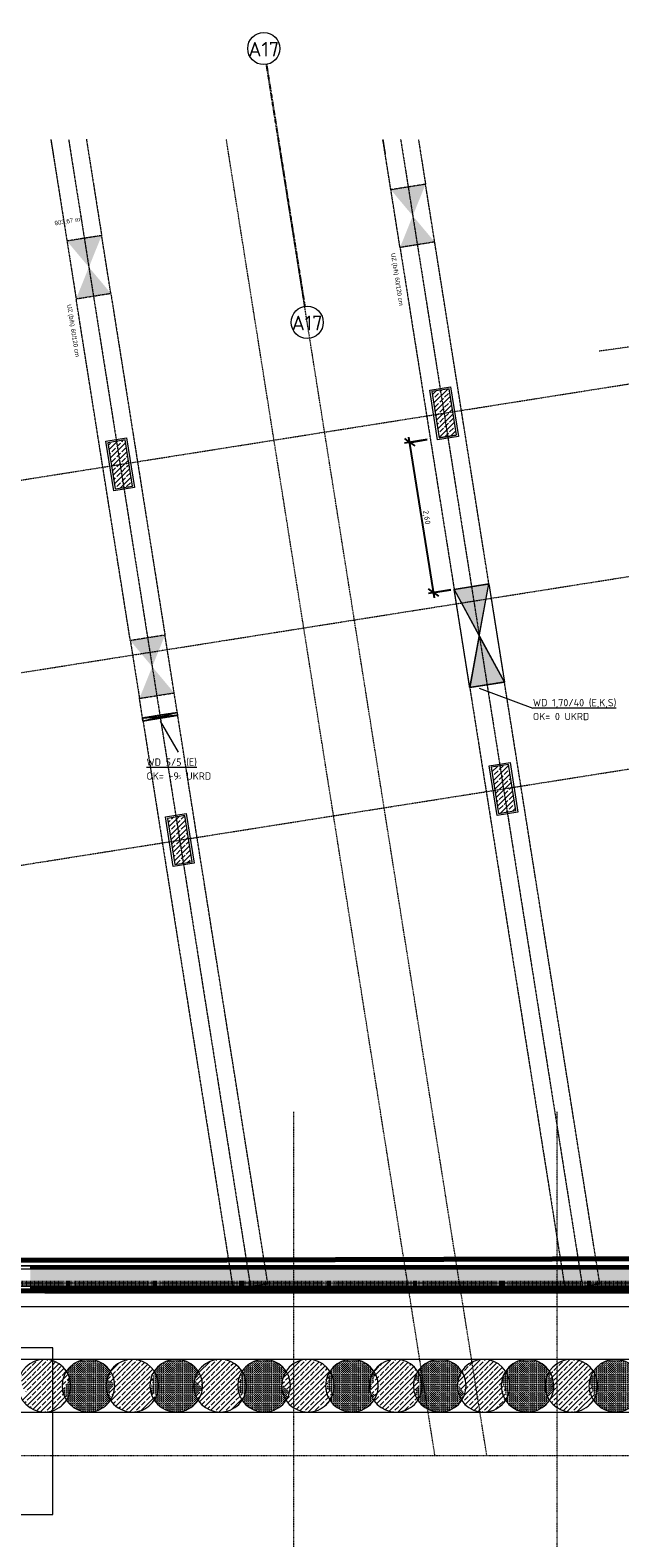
# Model space of a CAD drawing. Header units: millimetres. Extents: x 1523 to 73943, y -91729 to 10268.
# Tile 7 of 39: x 34712 to 44782, y -71126 to -45360. Entities that reach past the tile are written whole.
import ezdxf

# ---------------------------------------------------------------- set-up
doc = ezdxf.new("R2010")
doc.units = ezdxf.units.MM
for name, pattern in [('_Projekt 07 -  _  -  _  -  _  -', [7.5, 3.5, -2, 0, -2]), ('CAx_nichtHalbton', [20001.0584, 10000, -0.5292, 10000, -0.5292]), ('IMPORT-STRICHPUNKT _7_', [20, 10, -5, 0, -5]), ('IMPORT-VERDECKT _8_', [7.5, 5, -2.5]), ('Rasterlinie', [22.225, 12.7, -3.175, 3.175, -3.175]), ('Verdeckt 2x', [3.572, 2.3813, -1.1907])]:
    doc.linetypes.add(name, pattern=pattern)
for name, color, linetype, lineweight, true_color in [('10 A--Wand außen _ Verbau _Bohrpfahlwand_ _Aktuell_', 7, 'Continuous', 13, 0x656565), ('10 A--Wand außen _ Verbau _modelliert_ _aktuell_', 7, 'Continuous', 13, 0x656565), ('10 VSI--Wärmeschutz _veritkal_', 7, 'Continuous', 13, 0x656565), ('20 A--Fundament', 7, 'Continuous', 13, 0x656565), ('90 A--Achsraster _1_50_', 7, 'IMPORT-STRICHPUNKT _7_', 13, 0x656565), ('97 A--Etiketten _ Träger', 7, 'Continuous', 13, 0x656565), ('AD', 1, 'Continuous', 13, 0xff0000), ('Neubau_10 A--Stütze', 7, 'Continuous', 13, 0x656565), ('Neubau_10 A--Wand außen _tragend_', 7, 'Continuous', 13, 0x656565), ('Neubau_20 A--Bodenplatte', 7, 'Continuous', 13, 0x656565), ('Neubau_20 A--Gründungsbelag', 7, 'Continuous', 13, 0x656565), ('Neubau_30 A--Träger _ Dachkonstruktion', 7, 'IMPORT-VERDECKT _8_', 13, 0x656565), ('Neubau_80 A--Raum', 7, 'Continuous', 13, 0x656565), ('Sockelbeschichtung Sprühnebel', 7, 'Continuous', 13, 0x656565), ('Xref_706_5_--_ÜP_-1_000_16_Übersichtsplan UG_IFC 2025_01_13_dwg', 7, 'Continuous', 13, 0x767676), ('XX', 7, 'Continuous', 18, 0x804040)]:
    doc.layers.add(name, color=color, linetype=linetype, lineweight=lineweight, true_color=true_color)
for name, color, linetype, lineweight in [('AD_Detail', 7, 'Continuous', 13), ('Ax-50_BM-Bem', 7, 'Continuous', 9), ('Ax_BM-Bem', 7, 'Continuous', 9), ('GB_HLS-OBJ', 7, 'Continuous', 18), ('M-EQPM-___-IDEN', 7, 'Continuous', 9), ('S-GRID-____-IDEN', 7, 'Continuous', 9), ('S-GRID-____-OTLN', 7, 'Continuous', 9)]:
    doc.layers.add(name, color=color, linetype=linetype, lineweight=lineweight)
doc.styles.add('Arial', font='arial.ttf', dxfattribs={"height": 75})
doc.styles.add('Arial_1', font='arial.ttf', dxfattribs={"height": 49.5})
doc.styles.add('ISOCPEUR', font='isocpeur.ttf', dxfattribs={"height": 125})
doc.styles.add('ISOCPEUR_1', font='isocpeur.ttf', dxfattribs={"height": 250})
doc.styles.add('ISOCPEUR_2', font='isocpeur.ttf', dxfattribs={"height": 90})
doc.styles.add('ISOCPEUR_3', font='isocpeur.ttf', dxfattribs={"height": 62.5})
doc.dimstyles.new('KI_1_8_mm_Isocpeur__cm_m__Aufrundung_auf_5_mm', dxfattribs={"dimscale": 304.8, "dimtxt": 89.638306, "dimasz": 0.492126, "dimexe": 0.295276, "dimexo": 0.0625, "dimgap": 0.049213, "dimtad": 1, "dimlfac": 0.001, "dimrnd": 0.005, "dimzin": 0, "dimdsep": 46, "dimtxsty": 'ISOCPEUR_2', "dimblk1": 'OBLIQUE', "dimblk2": 'OBLIQUE', "dimsah": 1, "dimcen": 0.09, "dimdle": 0.295276, "dimadec": 0, "dimazin": 0, "dimtfac": 1, "dimtdec": 4, "dimtix": 1, "dimtmove": 0, "dimatfit": 3, "dimfxl": 0.984252, "dimfxlon": 1, "dimtvp": 1, "dimtfill": 1, "dimtolj": 1, "dimtzin": 0, "dimlwd": 25, "dimlwe": 25, "dimarcsym": 2})
pattern_1 = [(131.336, (0, 0), (37.542465, 33.02368), [37.5, -12.5]), (131.336, (-35.283, 2.26), (37.542465, 33.02368), [37.5, -12.5])]
pattern_2 = [(86.336, (0, 0), (-24.948899, 1.597632), []), (176.336, (0, 0), (1.597632, 24.948899), [])]
pattern_3 = [(131.336, (0, 0), (15.016986, 13.2094714), []), (221.336, (0, 0), (-13.2094714, 15.016986), [])]
pattern_4 = [(131.336, (0, 0), (90.10192, 79.25683), []), (131.336, (-45.05, -39.63), (90.10192, 79.25683), [90, -30])]

# ---------------------------------------------------------------- blocks, each defined once
blk = doc.blocks.new('SuD_WD_RB Allgemein - SuD_WD_RB Allgemein-41412691-SuD_-1UG gesamt Plot  - Blatt 9')
at = {"layer": 'AD', "lineweight": 18}
blk.add_hatch(color=256, dxfattribs=at).paths.add_polyline_path([(-600, -850), (0, -850), (-300, 0)])
at = {"layer": 'AD_Detail', "lineweight": 18, "true_color": 0xff0000}
blk.add_hatch(color=1, dxfattribs=at).paths.add_polyline_path([(-300, 0), (0, 850), (-600, 850)])
at = {"layer": 'AD', "color": 7}
for p, q in [((-600, -850), (0, 850)), ((-600, 850), (0, -850)), ((-600, -850), (-600, 850)), ((-600, 850), (0, 850)), ((0, 850), (0, -850)), ((0, -850), (-600, -850))]:
    blk.add_line(p, q, dxfattribs=at)
at = {"layer": 'AD_Detail'}
for p, q in [((0, 850), (-600, 850)), ((-600, 850), (-300, 0)), ((-300, 0), (0, 850)), ((-300, 0), (-600, -850)), ((0, -850), (-300, 0)), ((-600, -850), (0, -850))]:
    blk.add_line(p, q, dxfattribs=at)
blk = doc.blocks.new('SuD_WD_RB Allgemein - SuD_WD_RB Allgemein-38472478-SuD_-1UG gesamt Plot  - Blatt 9')
at = {"layer": 'AD', "lineweight": 18}
blk.add_hatch(color=256, dxfattribs=at).paths.add_polyline_path([(-599, -25), (0, -25), (-299, 0)])
at = {"layer": 'AD_Detail', "lineweight": 18, "true_color": 0xff0000}
blk.add_hatch(color=1, dxfattribs=at).paths.add_polyline_path([(-599, 25), (-299, 0), (0, 25), (-590, 25)])
at = {"layer": 'AD', "color": 7}
for p, q in [((-599, -25), (0, 25)), ((-599, 25), (0, -25)), ((-599, -25), (-599, 25)), ((-599, 25), (0, 25)), ((0, 25), (0, -25)), ((0, -25), (-599, -25))]:
    blk.add_line(p, q, dxfattribs=at)
at = {"layer": 'AD_Detail'}
for p, q in [((0, 25), (-599, 25)), ((-599, 25), (-299, 0)), ((-299, 0), (0, 25)), ((-299, 0), (-599, -25)), ((-599, -25), (0, -25)), ((0, -25), (-299, 0))]:
    blk.add_line(p, q, dxfattribs=at)
blk = doc.blocks.new('Xref_706_5_--_ÜP_-1_000_11_Übersichtsplan UG_IFC 2024_09_30_dwg_Standard-Rastermarker_10-41960563-SuD_-1UG gesamt Plot  - Blatt 9')
at = {"layer": '90 A--Achsraster _1_50_', "color": 9, "true_color": 0xcbcbcb, "flags": 128}
blk.add_lwpolyline([(0, 0), (7172, 0), (14828, 0), (22000, 0)], dxfattribs=at)
at = {"layer": '90 A--Achsraster _1_50_', "color": 9, "true_color": 0xcbcbcb}
blk.add_circle((-250, 0), 250, dxfattribs=at)
blk = doc.blocks.new('Xref_706_5_--_ÜP_-1_000_11_Übersichtsplan UG_IFC 2024_09_30_dwg_Standard-Rastermarker_3-41960556-SuD_-1UG gesamt Plot  - Blatt 9')
at = {"layer": '90 A--Achsraster _1_50_', "color": 9, "true_color": 0xcbcbcb}
blk.add_line((0, 0), (23500, 0), dxfattribs=at)
blk.add_circle((-250, 0), 250, dxfattribs=at)
blk = doc.blocks.new('Xref_706_5_--_ÜP_-1_000_11_Übersichtsplan UG_IFC 2024_09_30_dwg_Standard-Rastermarker_16-41960569-SuD_-1UG gesamt Plot  - Blatt 9')
at = {"layer": '90 A--Achsraster _1_50_', "color": 9, "true_color": 0xcbcbcb}
blk.add_line((22764, 0), (54018, 0), dxfattribs=at)
blk = doc.blocks.new('Xref_706_5_--_ÜP_-1_000_11_Übersichtsplan UG_IFC 2024_09_30_dwg_Standard-Rastermarker_17-41960570-SuD_-1UG gesamt Plot  - Blatt 9')
at = {"layer": '90 A--Achsraster _1_50_', "color": 9, "true_color": 0xcbcbcb}
blk.add_line((0, 0), (54018, 0), dxfattribs=at)
blk = doc.blocks.new('Xref_706_5_--_ÜP_-1_000_11_Übersichtsplan UG_IFC 2024_09_30_dwg_Standard-Rastermarker_31-41960585-SuD_-1UG gesamt Plot  - Blatt 9')
at = {"layer": '90 A--Achsraster _1_50_', "color": 9, "true_color": 0xcbcbcb}
blk.add_line((77232, 0), (107413, 0), dxfattribs=at)
blk = doc.blocks.new('Xref_706_5_--_ÜP_-1_000_11_Übersichtsplan UG_IFC 2024_09_30_dwg_Standard-Rastermarker_32-41960586-SuD_-1UG gesamt Plot  - Blatt 9')
at = {"layer": '90 A--Achsraster _1_50_', "color": 9, "true_color": 0xcbcbcb}
blk.add_line((77232, 0), (107928, 0), dxfattribs=at)
blk = doc.blocks.new('Xref_706_5_--_ÜP_-1_000_11_Übersichtsplan UG_IFC 2024_09_30_dwg_Standard-Rastermarker_33-41960587-SuD_-1UG gesamt Plot  - Blatt 9')
at = {"layer": '90 A--Achsraster _1_50_', "color": 9, "true_color": 0xcbcbcb}
blk.add_line((77232, 0), (108443, 0), dxfattribs=at)
blk = doc.blocks.new('Xref_706_5_--_ÜP_-1_000_11_Übersichtsplan UG_IFC 2024_09_30_dwg_Technik-_Lagerflächen_TG-U 001_2_65-41960515-SuD_-1UG gesamt Plot  - Blatt 9')
at = {"layer": 'Neubau_80 A--Raum', "attachment_point": 1, "rotation": 92.6681, "line_spacing_factor": 0.941778}
for s, insert, char_height, width, style in [('2', (45499, -22438), 49.5, 46.06, 'Arial_1'), ('903,67', (45534, -22881), 75, 383.81, 'Arial'), (' m', (45519, -22556), 75, 138.65, 'Arial')]:
    blk.add_mtext(s, dxfattribs=dict(at, insert=insert, char_height=char_height, width=width, style=style))
blk = doc.blocks.new('Xref_706_5_--_ÜP_-1_000_16_Übersichtsplan UG_IFC 2025_01_13_dwg-35469238-SuD_-1UG gesamt Plot  - Blatt 9')
at = {"layer": '10 A--Wand außen _ Verbau _modelliert_ _aktuell_', "true_color": 0xcbcbcb}
h = blk.add_hatch(dxfattribs=at)
h.set_pattern_fill('FP_3', color=9, style=0, pattern_type=2)
h.set_pattern_definition(pattern_1)
h.paths.add_polyline_path([(68457, -10288), (68450, -10214), (68430, -10142), (68399, -10075), (68356, -10012), (68306, -9960), (68274, -9936), (68271, -9937), (68264, -9931), (68261, -9933), (68246, -9915), (68231, -9910), (68078, -9952), (67972, -9858), (67973, -9849), (67962, -9849), (67915, -9962), (67809, -9896), (67801, -9903), (67798, -9900), (67754, -9925), (67696, -9971), (67647, -10027), (67608, -10090), (67579, -10159), (67562, -10231), (67557, -10305), (67565, -10379), (67585, -10451), (67616, -10518), (67659, -10581), (67709, -10633), (67741, -10657), (67743, -10655), (67751, -10662), (67771, -10651), (67905, -10735), (68170, -10663), (68219, -10688), (68226, -10685), (68229, -10687), (68261, -10669), (68318, -10622), (68368, -10565), (68407, -10503), (68436, -10435), (68453, -10362)])
h = blk.add_hatch(dxfattribs=at)
h.set_pattern_fill('FP_9', color=9, style=0, pattern_type=2)
h.set_pattern_definition(pattern_4)
h.paths.add_polyline_path([(68409, -11037), (68402, -10963), (68382, -10891), (68351, -10824), (68308, -10761), (68258, -10708), (68226, -10685), (68219, -10688), (68169, -10663), (67905, -10735), (67771, -10651), (67751, -10662), (67743, -10655), (67741, -10657), (67738, -10655), (67705, -10674), (67649, -10720), (67599, -10775), (67560, -10838), (67531, -10907), (67514, -10979), (67510, -11054), (67517, -11127), (67537, -11199), (67568, -11267), (67610, -11328), (67661, -11382), (67689, -11403), (67692, -11401), (67743, -11382), (67781, -11416), (67829, -11351), (67977, -11348), (68050, -11365), (68123, -11456), (68148, -11454), (68157, -11445), (68158, -11447), (68180, -11432), (68182, -11434), (68213, -11417), (68270, -11370), (68320, -11315), (68359, -11252), (68388, -11183), (68405, -11111)])
h = blk.add_hatch(dxfattribs=at)
h.set_pattern_fill('FP_3', color=9, style=0, pattern_type=2)
h.set_pattern_definition(pattern_1)
h.paths.add_polyline_path([(68361, -11822), (68359, -11748), (68346, -11675), (68320, -11605), (68284, -11540), (68237, -11483), (68180, -11432), (68158, -11447), (68157, -11445), (68148, -11454), (68123, -11456), (68050, -11365), (67977, -11348), (67829, -11351), (67781, -11416), (67743, -11382), (67689, -11403), (67629, -11444), (67575, -11495), (67530, -11555), (67496, -11621), (67473, -11691), (67462, -11765), (67464, -11839), (67477, -11912), (67503, -11982), (67539, -12047), (67586, -12104), (67642, -12154), (67796, -12218), (68103, -12161), (68122, -12189), (68134, -12184), (68195, -12143), (68248, -12092), (68293, -12033), (68327, -11967), (68350, -11896), (68357, -11844)])
h = blk.add_hatch(dxfattribs=at)
h.set_pattern_fill('FP_9', color=9, style=0, pattern_type=2)
h.set_pattern_definition(pattern_4)
h.paths.add_polyline_path([(68309, -12608), (68314, -12534), (68306, -12460), (68286, -12388), (68255, -12320), (68213, -12259), (68162, -12205), (68134, -12184), (68133, -12185), (68122, -12189), (68103, -12161), (67796, -12218), (67640, -12153), (67610, -12170), (67551, -12219), (67503, -12272), (67464, -12335), (67435, -12404), (67418, -12476), (67414, -12550), (67421, -12624), (67441, -12696), (67472, -12764), (67515, -12826), (67565, -12879), (67594, -12901), (67597, -12899), (67599, -12901), (67616, -12889), (67761, -12980), (67823, -12969), (67989, -12875), (68021, -12932), (68066, -12924), (68082, -12934), (68117, -12914), (68175, -12867), (68224, -12812), (68263, -12749), (68292, -12680)])
h = blk.add_hatch(dxfattribs=at)
h.set_pattern_fill('FP_3', color=9, style=0, pattern_type=2)
h.set_pattern_definition(pattern_1)
h.paths.add_polyline_path([(68261, -13356), (68266, -13282), (68258, -13208), (68238, -13136), (68207, -13069), (68164, -13006), (68114, -12954), (68085, -12932), (68082, -12934), (68066, -12924), (68021, -12932), (67989, -12875), (67823, -12969), (67761, -12980), (67616, -12889), (67599, -12901), (67597, -12899), (67562, -12919), (67505, -12965), (67455, -13021), (67416, -13084), (67387, -13152), (67370, -13225), (67366, -13299), (67373, -13373), (67393, -13445), (67424, -13512), (67466, -13573), (67517, -13627), (67545, -13648), (67548, -13646), (67566, -13638), (67643, -13706), (67764, -13637), (67901, -13708), (68029, -13673), (68039, -13680), (68069, -13663), (68127, -13616), (68176, -13560), (68215, -13497), (68244, -13429)])
h = blk.add_hatch(dxfattribs=at)
h.set_pattern_fill('FP_9', color=9, style=0, pattern_type=2)
h.set_pattern_definition(pattern_4)
h.paths.add_polyline_path([(68217, -14068), (68215, -13993), (68202, -13920), (68176, -13851), (68140, -13786), (68093, -13728), (68037, -13679), (68029, -13673), (67901, -13708), (67764, -13637), (67643, -13706), (67566, -13638), (67545, -13648), (67485, -13689), (67431, -13740), (67386, -13800), (67352, -13866), (67330, -13937), (67319, -14010), (67320, -14085), (67334, -14158), (67359, -14227), (67396, -14292), (67442, -14350), (67496, -14397), (67498, -14396), (67508, -14391), (67522, -14400), (67544, -14383), (67850, -14481), (67898, -14389), (67965, -14439), (67989, -14431), (67994, -14427), (68051, -14389), (68104, -14337), (68149, -14278), (68183, -14212), (68206, -14141)])
h = blk.add_hatch(dxfattribs=at)
h.set_pattern_fill('FP_3', color=9, style=0, pattern_type=2)
h.set_pattern_definition(pattern_1)
h.paths.add_polyline_path([(68169, -14816), (68167, -14742), (68154, -14669), (68128, -14599), (68092, -14534), (68045, -14477), (67991, -14429), (67989, -14431), (67965, -14439), (67898, -14389), (67850, -14481), (67544, -14383), (67522, -14400), (67508, -14391), (67496, -14398), (67437, -14438), (67383, -14489), (67339, -14548), (67304, -14614), (67282, -14685), (67271, -14760), (67272, -14833), (67286, -14906), (67311, -14976), (67348, -15041), (67394, -15098), (67452, -15149), (67453, -15148), (67745, -15216), (67845, -15120), (67911, -15179), (67927, -15172), (67940, -15180), (67943, -15178), (68003, -15137), (68057, -15086), (68101, -15026), (68135, -14960), (68158, -14890), (68169, -14818)])
h = blk.add_hatch(dxfattribs=at)
h.set_pattern_fill('FP_9', color=9, style=0, pattern_type=2)
h.set_pattern_definition(pattern_4)
h.paths.add_polyline_path([(68122, -15527), (68114, -15454), (68095, -15382), (68064, -15314), (68022, -15253), (67970, -15199), (67943, -15178), (67940, -15180), (67927, -15172), (67911, -15179), (67845, -15120), (67745, -15216), (67450, -15148), (67449, -15147), (67418, -15165), (67361, -15211), (67312, -15266), (67272, -15329), (67244, -15398), (67227, -15470), (67222, -15544), (67229, -15618), (67249, -15690), (67280, -15757), (67322, -15819), (67373, -15873), (67401, -15893), (67404, -15892), (67432, -15882), (67499, -15951), (67570, -15974), (67640, -15955), (67762, -15856), (67818, -15906), (67845, -15899), (67895, -15925), (67926, -15907), (67983, -15861), (68032, -15806), (68072, -15743), (68100, -15674), (68117, -15602)])
h = blk.add_hatch(dxfattribs=at)
h.set_pattern_fill('FP_3', color=9, style=0, pattern_type=2)
h.set_pattern_definition(pattern_1)
h.paths.add_polyline_path([(68073, -16313), (68072, -16239), (68058, -16166), (68033, -16096), (67996, -16031), (67949, -15973), (67892, -15923), (67845, -15899), (67818, -15906), (67762, -15856), (67640, -15955), (67570, -15974), (67499, -15951), (67432, -15882), (67401, -15893), (67341, -15934), (67287, -15986), (67243, -16045), (67209, -16111), (67186, -16182), (67175, -16256), (67176, -16330), (67190, -16403), (67215, -16473), (67252, -16537), (67299, -16595), (67354, -16645), (67358, -16646), (67359, -16646), (67706, -16727), (67758, -16627), (67846, -16673), (67848, -16674), (67907, -16634), (67961, -16583), (68005, -16523), (68039, -16457), (68062, -16387)])
h = blk.add_hatch(dxfattribs=at)
h.set_pattern_fill('FP_9', color=9, style=0, pattern_type=2)
h.set_pattern_definition(pattern_4)
h.paths.add_polyline_path([(68025, -17062), (68024, -16987), (68010, -16914), (67985, -16844), (67948, -16780), (67901, -16722), (67846, -16673), (67758, -16627), (67706, -16727), (67359, -16646), (67358, -16646), (67354, -16645), (67352, -16643), (67293, -16683), (67239, -16734), (67195, -16794), (67161, -16860), (67138, -16931), (67127, -17004), (67128, -17078), (67142, -17151), (67167, -17221), (67204, -17286), (67251, -17344), (67304, -17391), (67306, -17390), (67340, -17374), (67355, -17388), (67371, -17363), (67438, -17461), (67525, -17402), (67594, -17336), (67740, -17446), (67776, -17412), (67794, -17419), (67795, -17419), (67800, -17423), (67859, -17383), (67913, -17331), (67957, -17272), (67991, -17206), (68014, -17135)])
h = blk.add_hatch(dxfattribs=at)
h.set_pattern_fill('FP_3', color=9, style=0, pattern_type=2)
h.set_pattern_definition(pattern_1)
h.paths.add_polyline_path([(67977, -17810), (67976, -17736), (67962, -17663), (67937, -17593), (67900, -17528), (67853, -17470), (67798, -17421), (67795, -17419), (67794, -17419), (67776, -17412), (67740, -17446), (67594, -17336), (67525, -17402), (67438, -17461), (67371, -17363), (67355, -17388), (67340, -17374), (67304, -17391), (67245, -17431), (67191, -17483), (67147, -17542), (67113, -17608), (67090, -17679), (67079, -17753), (67080, -17827), (67094, -17900), (67119, -17970), (67156, -18034), (67203, -18092), (67258, -18142), (67610, -18224), (67660, -18144), (67739, -18177), (67751, -18172), (67811, -18131), (67865, -18080), (67909, -18020), (67943, -17954), (67966, -17884)])
h = blk.add_hatch(dxfattribs=at)
h.set_pattern_fill('FP_9', color=9, style=0, pattern_type=2)
h.set_pattern_definition(pattern_4)
h.paths.add_polyline_path([(67925, -18596), (67930, -18521), (67923, -18447), (67903, -18376), (67872, -18308), (67830, -18247), (67779, -18193), (67751, -18172), (67748, -18174), (67739, -18177), (67660, -18144), (67610, -18224), (67258, -18142), (67257, -18141), (67227, -18158), (67169, -18204), (67120, -18260), (67080, -18323), (67052, -18392), (67035, -18464), (67030, -18538), (67038, -18612), (67057, -18684), (67088, -18751), (67130, -18813), (67182, -18866), (67209, -18887), (67213, -18886), (67213, -18886), (67224, -18883), (67240, -18895), (67254, -18890), (67348, -18949), (67424, -18828), (67564, -18933), (67671, -18913), (67691, -18926), (67733, -18902), (67791, -18855), (67840, -18799), (67880, -18736), (67908, -18668), (67915, -18641)])
h = blk.add_hatch(dxfattribs=at)
h.set_pattern_fill('FP_3', color=9, style=0, pattern_type=2)
h.set_pattern_definition(pattern_1)
h.paths.add_polyline_path([(67881, -19307), (67880, -19233), (67866, -19160), (67841, -19090), (67804, -19025), (67757, -18967), (67703, -18919), (67691, -18926), (67671, -18913), (67564, -18933), (67424, -18828), (67348, -18949), (67254, -18890), (67240, -18895), (67224, -18883), (67209, -18887), (67149, -18928), (67095, -18980), (67051, -19039), (67017, -19105), (66994, -19176), (66983, -19249), (66984, -19324), (66998, -19397), (67024, -19467), (67060, -19531), (67107, -19589), (67162, -19638), (67166, -19640), (67174, -19643), (67275, -19597), (67515, -19721), (67527, -19701), (67534, -19705), (67608, -19645), (67630, -19668), (67639, -19663), (67650, -19671), (67654, -19670), (67715, -19628), (67769, -19577), (67813, -19517), (67848, -19451), (67870, -19381)])
h = blk.add_hatch(dxfattribs=at)
h.set_pattern_fill('FP_9', color=9, style=0, pattern_type=2)
h.set_pattern_definition(pattern_4)
h.paths.add_polyline_path([(67833, -20055), (67832, -19981), (67818, -19908), (67793, -19838), (67756, -19774), (67710, -19716), (67656, -19668), (67654, -19670), (67650, -19671), (67639, -19663), (67630, -19668), (67608, -19645), (67534, -19705), (67527, -19701), (67515, -19721), (67275, -19597), (67174, -19643), (67162, -19638), (67160, -19637), (67101, -19677), (67048, -19728), (67003, -19788), (66969, -19854), (66946, -19924), (66935, -19998), (66937, -20072), (66950, -20145), (66976, -20215), (67012, -20280), (67059, -20338), (67112, -20385), (67115, -20383), (67118, -20382), (67157, -20411), (67167, -20403), (67178, -20426), (67389, -20405), (67474, -20347), (67524, -20391), (67554, -20388), (67606, -20415), (67609, -20417), (67667, -20377), (67721, -20325), (67766, -20266), (67800, -20200), (67822, -20129)])
at = {"layer": '10 VSI--Wärmeschutz _veritkal_', "true_color": 0xcbcbcb}
h = blk.add_hatch(dxfattribs=at)
h.set_pattern_fill('FP_20', color=9, style=0, pattern_type=2)
h.set_pattern_definition(pattern_3)
h.paths.add_polyline_path([(66721, -5502), (66661, -5498), (65738, -19915), (65798, -19919), (66708, -5699)])
h = blk.add_hatch(dxfattribs=at)
h.set_pattern_fill('FP_20', color=9, style=0, pattern_type=2)
h.set_pattern_definition(pattern_3)
h.paths.add_polyline_path([(65589, -23184), (65798, -19919), (65738, -19915), (65406, -25105), (65466, -25109), (65469, -25049)])
at = {"layer": 'Neubau_10 A--Stütze', "true_color": 0xcbcbcb}
h = blk.add_hatch(dxfattribs=at)
h.set_pattern_fill('FP_9', color=9, style=0, pattern_type=2)
h.set_pattern_definition(pattern_4)
h.paths.add_polyline_path([(58118, -11662), (58090, -11364), (57294, -11438), (57322, -11737)])
h = blk.add_hatch(dxfattribs=at)
h.set_pattern_fill('FP_9', color=9, style=0, pattern_type=2)
h.set_pattern_definition(pattern_4)
h.paths.add_polyline_path([(51646, -12267), (51618, -11968), (50822, -12043), (50850, -12341)])
h = blk.add_hatch(dxfattribs=at)
h.set_pattern_fill('FP_9', color=9, style=0, pattern_type=2)
h.set_pattern_definition(pattern_4)
h.paths.add_polyline_path([(58639, -17238), (58611, -16939), (57815, -17014), (57842, -17312)])
h = blk.add_hatch(dxfattribs=at)
h.set_pattern_fill('FP_9', color=9, style=0, pattern_type=2)
h.set_pattern_definition(pattern_4)
h.paths.add_polyline_path([(52167, -17843), (52139, -17544), (51343, -17618), (51371, -17917)])
at = {"layer": 'Neubau_10 A--Wand außen _tragend_', "true_color": 0xcbcbcb}
h = blk.add_hatch(dxfattribs=at)
h.set_pattern_fill('FP_5', color=9, style=0, pattern_type=2)
h.set_pattern_definition(pattern_2)
h.paths.add_polyline_path([(66294, -5755), (66312, -5475), (66262, -5472), (65323, -20139), (65373, -20142), (66268, -6165)])
h = blk.add_hatch(dxfattribs=at)
h.set_pattern_fill('FP_4', color=9, style=0, pattern_type=2)
h.set_pattern_definition([(221.336, (0, 0), (-99.07104, 112.6274), []), (221.336, (33.02, -37.54), (-99.07104, 112.6274), []), (221.336, (66.05, -75.08), (-99.07104, 112.6274), [75, -25])])
h.paths.add_polyline_path([(66607, -5566), (66611, -5495), (66312, -5475), (65373, -20142), (65672, -20162), (66605, -5593), (66583, -5617), (66510, -5512)])
h = blk.add_hatch(dxfattribs=at)
h.set_pattern_fill('FP_5', color=9, style=0, pattern_type=2)
h.set_pattern_definition(pattern_2)
h.paths.add_polyline_path([(66649, -5695), (66661, -5498), (66611, -5495), (66607, -5566), (66622, -5575), (66605, -5593), (65672, -20162), (65722, -20165), (66648, -5699)])
at = {"layer": 'Neubau_30 A--Träger _ Dachkonstruktion', "linetype": 'Continuous', "true_color": 0xededed}
for points in [[(54250, -12174), (54194, -11577), (54193, -11577), (54249, -12174)], [(47834, -12472), (47309, -12220), (47365, -12817), (47561, -12673)], [(48360, -12724), (48304, -12127), (47834, -12472)], [(55240, -17405), (54714, -17153), (54770, -17750), (55042, -17550)], [(55765, -17657), (55710, -17060), (55240, -17405), (55640, -17597)], [(48882, -18300), (48826, -17703), (48356, -18048)], [(48356, -18048), (47831, -17796), (47886, -18393), (48083, -18249)]]:
    blk.add_hatch(color=7, dxfattribs=at).paths.add_polyline_path(points)
h = blk.add_hatch(color=7, dxfattribs=at)
h.paths.add_polyline_path([(55942, -12016), (55941, -12016), (55941, -12016)])
h.paths.add_polyline_path([(55886, -11419), (55886, -11419), (55380, -11653)])
h = blk.add_hatch(color=7, dxfattribs=at)
h.paths.add_polyline_path([(56103, -17626), (56103, -17606), (56077, -17342), (56103, -17618)])
h.paths.add_polyline_path([(56100, -17325), (56100, -17325), (56048, -17031), (56050, -17050), (56084, -17235)])
h = blk.add_hatch(color=7, dxfattribs=at)
h.paths.add_polyline_path([(56153, -17621), (56152, -17603), (56118, -17424)])
h.paths.add_polyline_path([(56126, -17324), (56097, -17026), (56098, -17043), (56125, -17319)])
at = {"layer": '10 A--Wand außen _ Verbau _Bohrpfahlwand_ _Aktuell_', "color": 9, "true_color": 0xcbcbcb, "flags": 128}
blk.add_lwpolyline([(66942, -33977), (67607, -23592), (68744, -5835), (67846, -5777), (66709, -23535), (66044, -33919)], dxfattribs=at)
at = {"layer": '10 A--Wand außen _ Verbau _modelliert_ _aktuell_', "color": 9, "true_color": 0xcbcbcb}
for centre, start, end in [((68007, -10297), 86.3363, 176.3363), ((68007, -10297), 356.3363, 86.3363), ((68007, -10297), 176.3363, 266.3363), ((68007, -10297), 266.3363, 356.3363), ((67959, -11045), 86.3363, 176.3363), ((67959, -11045), 356.3363, 86.3363), ((67959, -11045), 176.3363, 266.3363), ((67959, -11045), 266.3363, 356.3363), ((67912, -11794), 86.3363, 176.3363), ((67912, -11794), 356.3363, 86.3363), ((67912, -11794), 176.3363, 266.3363), ((67912, -11794), 266.3363, 356.3363), ((67864, -12542), 86.3363, 176.3363), ((67864, -12542), 356.3363, 86.3363), ((67864, -12542), 176.3363, 266.3363), ((67864, -12542), 266.3363, 356.3363), ((67816, -13290), 86.3363, 176.3363), ((67816, -13290), 356.3363, 86.3363), ((67816, -13290), 176.3363, 266.3363), ((67816, -13290), 266.3363, 356.3363), ((67768, -14039), 86.3363, 176.3363), ((67768, -14039), 356.3363, 86.3363), ((67768, -14039), 176.3363, 266.3363), ((67768, -14039), 266.3363, 356.3363), ((67720, -14787), 86.3363, 176.3363), ((67720, -14787), 356.3363, 86.3363), ((67720, -14787), 176.3363, 266.3363), ((67720, -14787), 266.3363, 356.3363), ((67672, -15536), 86.3363, 176.3363), ((67672, -15536), 356.3363, 86.3363), ((67672, -15536), 176.3363, 266.3363), ((67672, -15536), 266.3363, 356.3363), ((67624, -16284), 86.3363, 176.3363), ((67624, -16284), 356.3363, 86.3363), ((67624, -16284), 176.3363, 266.3363), ((67624, -16284), 266.3363, 356.3363), ((67576, -17033), 86.3363, 176.3363), ((67576, -17033), 356.3363, 86.3363), ((67576, -17033), 176.3363, 266.3363), ((67576, -17033), 266.3363, 356.3363), ((67528, -17781), 86.3363, 176.3363), ((67528, -17781), 356.3363, 86.3363), ((67528, -17781), 176.3363, 266.3363), ((67528, -17781), 266.3363, 356.3363), ((67480, -18530), 86.3363, 176.3363), ((67480, -18530), 356.3363, 86.3363), ((67480, -18530), 176.3363, 266.3363), ((67480, -18530), 266.3363, 356.3363), ((67432, -19278), 86.3363, 176.3363), ((67432, -19278), 356.3363, 86.3363), ((67432, -19278), 176.3363, 266.3363), ((67432, -19278), 266.3363, 356.3363), ((67384, -20027), 86.3363, 176.3363), ((67384, -20027), 356.3363, 86.3363), ((67384, -20027), 176.3363, 266.3363), ((67384, -20027), 266.3363, 356.3363)]:
    blk.add_arc(centre, 450, start, end, dxfattribs=at)
at = {"layer": '10 VSI--Wärmeschutz _veritkal_', "color": 9, "true_color": 0xcbcbcb, "flags": 128}
blk.add_lwpolyline([(66661, -5498), (65738, -19915), (65798, -19919), (66721, -5502)], close=True, dxfattribs=at)
blk.add_lwpolyline([(65466, -25109), (65751, -20648), (65770, -20349), (65798, -19919), (65738, -19915), (65406, -25105)], dxfattribs=at)
at = {"layer": '20 A--Fundament', "color": 9, "true_color": 0xcbcbcb, "flags": 128}
blk.add_lwpolyline([(66666, -21077), (69510, -21259), (69589, -20027), (66745, -19845)], close=True, dxfattribs=at)
at = {"layer": '90 A--Achsraster _1_50_', "color": 9, "true_color": 0xcbcbcb}
for p, q in [((69065, -12563), (46383, -14682)), ((69008, -13447), (46326, -15566))]:
    blk.add_line(p, q, dxfattribs=at)
at = {"layer": 'Neubau_10 A--Stütze', "color": 9, "true_color": 0xcbcbcb, "flags": 128}
for points in [[(58118, -11662), (58090, -11364), (57294, -11438), (57322, -11737)], [(51646, -12267), (51618, -11968), (50822, -12043), (50850, -12341)], [(58639, -17238), (58611, -16939), (57815, -17014), (57842, -17312)], [(52167, -17843), (52139, -17544), (51343, -17618), (51371, -17917)]]:
    blk.add_lwpolyline(points, close=True, dxfattribs=at)
at = {"layer": 'Neubau_10 A--Wand außen _tragend_', "color": 9, "true_color": 0xcbcbcb}
for p, q in [((64309, -36752), (66312, -5475)), ((65356, -25102), (66605, -5593))]:
    blk.add_line(p, q, dxfattribs=at)
at = {"layer": 'Neubau_10 A--Wand außen _tragend_', "color": 9, "true_color": 0xcbcbcb, "flags": 128}
for points in [[(66258, -5528), (65323, -20139), (65311, -20320)], [(65406, -25105), (65722, -20165), (66661, -5498)]]:
    blk.add_lwpolyline(points, dxfattribs=at)
at = {"layer": 'Neubau_20 A--Bodenplatte', "color": 9, "true_color": 0xcbcbcb, "flags": 128}
blk.add_lwpolyline([(51928, 6068), (52941, 6147), (52965, 5848), (55996, 6083), (55972, 6382), (58584, 6584), (58608, 6285), (66145, 6870), (66122, 7169), (67680, 7290), (67024, -2958), (67124, -2964), (66963, -5475), (66894, -6553), (66839, -7412), (65740, -24585), (65685, -25444), (64958, -36794)], dxfattribs=at)
at = {"layer": 'Neubau_20 A--Gründungsbelag', "color": 9, "true_color": 0xcbcbcb, "flags": 128}
blk.add_lwpolyline([(64259, -36749), (64299, -36137), (65346, -19770), (66248, -5685)], dxfattribs=at)
at = {"layer": 'Neubau_30 A--Träger _ Dachkonstruktion', "color": 9, "true_color": 0xcbcbcb}
for p, q in [((46516, -12595), (66278, -10750)), ((46536, -12292), (47309, -12220)), ((48360, -12724), (54249, -12174)), ((46154, -18254), (65916, -16408)), ((46173, -17951), (47831, -17796))]:
    blk.add_line(p, q, dxfattribs=at)
at = {"layer": 'Neubau_30 A--Träger _ Dachkonstruktion', "color": 9, "true_color": 0xcbcbcb, "flags": 128}
for points in [[(55942, -12016), (66306, -11048), (66250, -10451), (55886, -11419)], [(54193, -11577), (55886, -11419), (55942, -12016), (54249, -12174), (54193, -11577), (48304, -12127), (48360, -12724), (47365, -12817), (46497, -12899)], [(48304, -12127), (47309, -12220), (47365, -12817)], [(56153, -17621), (65943, -16706), (65888, -16109), (56097, -17024), (56048, -17028), (56103, -17626), (55765, -17657)], [(46135, -18557), (47886, -18393), (48882, -18300), (48826, -17703), (54714, -17153)], [(56048, -17028), (55710, -17060), (54714, -17153), (54770, -17750), (48882, -18300)], [(54770, -17750), (55765, -17657), (55710, -17060)], [(56103, -17626), (56153, -17621), (56097, -17024)], [(48826, -17703), (47831, -17796), (47886, -18393)]]:
    blk.add_lwpolyline(points, dxfattribs=at)
at = {"layer": 'Sockelbeschichtung Sprühnebel', "color": 9, "true_color": 0xcbcbcb, "flags": 128}
for points in [[(57295, -11769), (57261, -11411), (58117, -11331), (58151, -11689)], [(50823, -12374), (50789, -12015), (51645, -11936), (51679, -12294)], [(57815, -17345), (57782, -16987), (58638, -16907), (58672, -17265)], [(51344, -17950), (51310, -17591), (52166, -17511), (52200, -17870)]]:
    blk.add_lwpolyline(points, close=True, dxfattribs=at)
at = {"extrusion": (0, 0, -1)}
for name, p, zscale, rotation in [('Xref_706_5_--_ÜP_-1_000_11_Übersichtsplan UG_IFC 2024_09_30_dwg_Standard-Rastermarker_16-41960569-SuD_-1UG gesamt Plot  - Blatt 9', (-68010, 17139), -1, 273.6637164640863), ('Xref_706_5_--_ÜP_-1_000_11_Übersichtsplan UG_IFC 2024_09_30_dwg_Standard-Rastermarker_17-41960570-SuD_-1UG gesamt Plot  - Blatt 9', (-70954, 16951), -1, 273.6637164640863), ('Xref_706_5_--_ÜP_-1_000_11_Übersichtsplan UG_IFC 2024_09_30_dwg_Standard-Rastermarker_10-41960563-SuD_-1UG gesamt Plot  - Blatt 9', (-48682, 12495), -0.9999999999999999, 265.6637164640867)]:
    blk.add_blockref(name, p, dxfattribs=dict(at, zscale=zscale, rotation=rotation))
for name, p, rotation in [('Xref_706_5_--_ÜP_-1_000_11_Übersichtsplan UG_IFC 2024_09_30_dwg_Standard-Rastermarker_33-41960587-SuD_-1UG gesamt Plot  - Blatt 9', (67217, -113376), 95.33628353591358), ('Xref_706_5_--_ÜP_-1_000_11_Übersichtsplan UG_IFC 2024_09_30_dwg_Standard-Rastermarker_32-41960586-SuD_-1UG gesamt Plot  - Blatt 9', (63933, -113166), 95.33628353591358), ('Xref_706_5_--_ÜP_-1_000_11_Übersichtsplan UG_IFC 2024_09_30_dwg_Standard-Rastermarker_31-41960585-SuD_-1UG gesamt Plot  - Blatt 9', (60649, -112955), 95.33628353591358), ('Xref_706_5_--_ÜP_-1_000_11_Übersichtsplan UG_IFC 2024_09_30_dwg_Standard-Rastermarker_3-41960556-SuD_-1UG gesamt Plot  - Blatt 9', (86725, -12491), 176.3362835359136), ('Xref_706_5_--_ÜP_-1_000_11_Übersichtsplan UG_IFC 2024_09_30_dwg_Standard-Rastermarker_3-41960556-SuD_-1UG gesamt Plot  - Blatt 9', (86438, -16982), 176.3362835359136), ('Xref_706_5_--_ÜP_-1_000_11_Übersichtsplan UG_IFC 2024_09_30_dwg_Technik-_Lagerflächen_TG-U 001_2_65-41960515-SuD_-1UG gesamt Plot  - Blatt 9', (982, 2149), 2.668141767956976)]:
    blk.add_blockref(name, p, dxfattribs=dict(rotation=rotation))
at = {"layer": '97 A--Etiketten _ Träger', "char_height": 75, "attachment_point": 1, "rotation": 5.3363, "line_spacing_factor": 0.941778, "style": 'Arial'}
for s, insert, width in [('UZ (b/h)', (48444, -12811), 458.19), ('60/120 cm', (48862, -12772), 584.9), ('UZ (b/h)', (48965, -18387), 458.19), ('60/120 cm', (49383, -18348), 584.9)]:
    blk.add_mtext(s, dxfattribs=dict(at, insert=insert, width=width))
blk = doc.blocks.new('Raster - Rasterbeschriftung-19777754-SuD_-1UG gesamt Plot  - Blatt 9')
at = {"layer": 'S-GRID-____-IDEN'}
blk.add_circle((0, 0), 5.5, dxfattribs=at)
blk = doc.blocks.new('DIMBLOCK9-SuD_-1UG gesamt Plot  - Blatt 9')
at = {"layer": 'Ax-50_BM-Bem', "lineweight": 25}
for p, q in [((41491, -52357), (41106, -52418)), ((41195, -52404), (41109, -52341)), ((41615, -55061), (41180, -52315)), ((41195, -52404), (41491, -52357)), ((41195, -52404), (41280, -52466)), ((41898, -54926), (41513, -54987)), ((41601, -54973), (41516, -54910)), ((41601, -54973), (41898, -54926)), ((41601, -54973), (41687, -55035))]:
    blk.add_line(p, q, dxfattribs=at)
at = {"layer": 'Ax-50_BM-Bem', "color": 0, "lineweight": 25, "insert": (41512, -53559), "char_height": 90, "width": 263.53, "attachment_point": 1, "rotation": 279, "line_spacing_factor": 1.149209, "style": 'ISOCPEUR_2', "bg_fill": 3, "box_fill_scale": 1.25, "bg_fill_color": 256, "bg_fill_true_color": 13158600, "bg_fill_transparency": 0}
blk.add_mtext('2,60', dxfattribs=at)
blk = doc.blocks.new('_Oblique')
at = {"color": 0, "linetype": 'ByBlock', "lineweight": -2}
blk.add_line((-0.5, -0.5), (0.5, 0.5), dxfattribs=at)

msp = doc.modelspace()

# ---------------------------------------------------------------- linework, layer by layer
at = {"layer": 'M-EQPM-___-IDEN'}
for p, q in [((42381.917, -56604.701), (43297.439, -56944.346)), ((36929.471, -57166.626), (37236.915, -57700.243))]:
    msp.add_line(p, q, dxfattribs=at)
at = {"layer": 'S-GRID-____-OTLN', "linetype": 'Rasterlinie', "lineweight": 25}
msp.add_line((38744.824, -45946.09), (39399.825, -50081.606), dxfattribs=at)
at = {"layer": 'XX', "color": 9, "linetype": 'Verdeckt 2x', "true_color": 0xc0c0c0}
for p, q in [((35064.719, -47226.012), (35111.358, -47520.479)), ((40734.524, -47226.012), (40773.818, -47474.104)), ((41693.935, -52324.627), (41990.242, -52277.696))]:
    msp.add_line(p, q, dxfattribs=at)
at = {"layer": 'XX', "color": 7, "linetype": 'CAx_nichtHalbton', "lineweight": 70, "true_color": 0xffffff}
msp.add_line((18067.697, -66423.643), (49182.463, -66344.821), dxfattribs=at)
at = {"layer": 'XX', "color": 4, "linetype": '_Projekt 07 -  _  -  _  -  _  -', "lineweight": 70, "true_color": 0x00ffff}
msp.add_line((18067.697, -66776.236), (51956.559, -66776.236), dxfattribs=at)

# ---------------------------------------------------------------- block references
at = {"layer": 'GB_HLS-OBJ'}
for name, p, rotation in [('SuD_WD_RB Allgemein - SuD_WD_RB Allgemein-41412691-SuD_-1UG gesamt Plot  - Blatt 9', (42678.224, -55662.577), 8.999999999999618), ('SuD_WD_RB Allgemein - SuD_WD_RB Allgemein-38472478-SuD_-1UG gesamt Plot  - Blatt 9', (37224.851, -57044.59), 9.331858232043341)]:
    msp.add_blockref(name, p, dxfattribs=dict(at, rotation=rotation))
at = {"layer": 'S-GRID-____-IDEN', "xscale": 49.99999999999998, "yscale": 49.99999999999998, "zscale": 49.99999999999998, "rotation": 188.9999999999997}
for p in [(38701.804, -45674.475), (39442.845, -50353.221)]:
    msp.add_blockref('Raster - Rasterbeschriftung-19777754-SuD_-1UG gesamt Plot  - Blatt 9', p, dxfattribs=at)
at = {"layer": 'Xref_706_5_--_ÜP_-1_000_16_Übersichtsplan UG_IFC 2025_01_13_dwg', "color": 9, "true_color": 0xcbcbcb, "rotation": 273.6637164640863}
msp.add_blockref('Xref_706_5_--_ÜP_-1_000_16_Übersichtsplan UG_IFC 2025_01_13_dwg-35469238-SuD_-1UG gesamt Plot  - Blatt 9', (50635.521, 0), dxfattribs=at)

# ---------------------------------------------------------------- texts
at = {"layer": 'M-EQPM-___-IDEN', "color": 1, "true_color": 0xff0000, "attachment_point": 1}
for s, insert, char_height, width, style in [('\\LWD 1,70/40 (E,K,S)', (43297.439, -56789.984), 125, 1727.63656, 'ISOCPEUR'), ('OK= 0 UKRD', (43297.439, -57027.247), 125, 1122.3625, 'ISOCPEUR'), ('\\LWD 5/5 (E)', (36697.915, -57806.96), 125, 1026.16, 'ISOCPEUR'), ('OK= -9', (36697.915, -58044.223), 125, 657.38375, 'ISOCPEUR'), ('5', (37240.311, -58094.227), 62.5, 72.15187, 'ISOCPEUR_3'), (' UKRD', (37299.843, -58044.223), 125, 573.20656, 'ISOCPEUR')]:
    msp.add_mtext(s, dxfattribs=dict(at, insert=insert, char_height=char_height, width=width, style=style))
at = {"layer": 'S-GRID-____-IDEN', "char_height": 250, "width": 637.34156, "attachment_point": 1, "style": 'ISOCPEUR_1'}
for insert in [(38436.913, -45560.473), (39177.953, -50239.219)]:
    msp.add_mtext('A17', dxfattribs=dict(at, insert=insert))

# ---------------------------------------------------------------- next in the draw order: dimensions: what is measured, and where the dimension line sits
at = {"layer": 'Ax_BM-Bem', "lineweight": 25}
dim = msp.add_linear_dim(base=(41194.541, -52403.723), p1=(41897.707, -54925.603), p2=(41490.848, -52356.793), angle=279, dimstyle='KI_1_8_mm_Isocpeur__cm_m__Aufrundung_auf_5_mm', override={"dimpost": '<>', "dimfxl": 2600.831373}, dxfattribs=at)
dim.commit()
dim.dimension.update_dxf_attribs({"geometry": 'DIMBLOCK9-SuD_-1UG gesamt Plot  - Blatt 9', "text_midpoint": (41457.232, -53678.742)})

doc.saveas('drawing.dxf')
